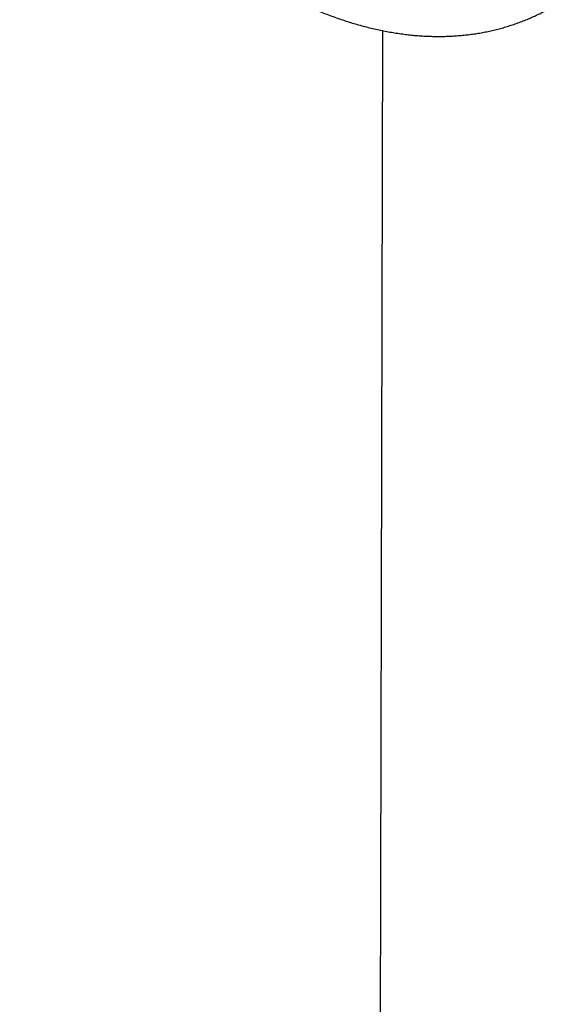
# Model space of a CAD drawing. Header units: millimetres. Extents: x 8 to 727, y 12 to 719.
# Tile 40 of 73: x 661 to 678, y 194 to 225. Entities that reach past the tile are written whole.
import ezdxf

# ---------------------------------------------------------------- set-up
doc = ezdxf.new("R2010")
doc.units = ezdxf.units.MM

msp = doc.modelspace()

# ---------------------------------------------------------------- linework, layer by layer
at = {"color": 7, "linetype": 'Continuous', "lineweight": 30}
msp.add_line((672.606, 224.173), (672.528, 187.476), dxfattribs=at)
msp.add_open_spline([(661.212, 233.729), (661.259, 233.648), (661.325, 233.534), (661.424, 233.368), (661.509, 233.227), (661.612, 233.059), (661.721, 232.883), (661.837, 232.7), (661.959, 232.512), (662.085, 232.32), (662.215, 232.126), (662.349, 231.931), (662.487, 231.734), (662.627, 231.537), (662.771, 231.34), (662.917, 231.143), (663.066, 230.946), (663.217, 230.751), (663.37, 230.556), (663.526, 230.363), (663.684, 230.171), (663.844, 229.98), (664.005, 229.791), (664.169, 229.604), (664.335, 229.419), (664.503, 229.235), (664.672, 229.054), (664.843, 228.875), (665.016, 228.698), (665.19, 228.523), (665.365, 228.35), (665.543, 228.18), (665.721, 228.013), (665.901, 227.848), (666.083, 227.686), (666.265, 227.527), (666.449, 227.37), (666.634, 227.216), (666.821, 227.065), (667.008, 226.917), (667.196, 226.772), (667.386, 226.631), (667.576, 226.492), (667.768, 226.356), (667.96, 226.224), (668.153, 226.095), (668.347, 225.969), (668.541, 225.847), (668.736, 225.728), (668.932, 225.613), (669.129, 225.502), (669.325, 225.394), (669.523, 225.289), (669.721, 225.188), (669.919, 225.092), (670.117, 224.998), (670.316, 224.909), (670.515, 224.824), (670.714, 224.742), (670.913, 224.665), (671.112, 224.592), (671.311, 224.522), (671.51, 224.457), (671.709, 224.396), (671.907, 224.339), (672.105, 224.286), (672.303, 224.238), (672.5, 224.194), (672.696, 224.154), (672.892, 224.118), (673.087, 224.087), (673.281, 224.06), (673.475, 224.037), (673.667, 224.019), (673.859, 224.005), (674.049, 223.996), (674.239, 223.99), (674.427, 223.99), (674.614, 223.993), (674.799, 224.001), (674.984, 224.013), (675.166, 224.029), (675.348, 224.05), (675.527, 224.075), (675.706, 224.104), (675.882, 224.138), (676.057, 224.175), (676.23, 224.217), (676.402, 224.264), (676.571, 224.314), (676.739, 224.368), (676.905, 224.427), (677.069, 224.49), (677.231, 224.557), (677.391, 224.628), (677.549, 224.703), (677.705, 224.782), (677.837, 224.852), (677.915, 224.898), (677.943, 224.914)], degree=3, knots=[0, 0, 0, 0, 0.011517, 0.01613, 0.023798, 0.031755, 0.040291, 0.049201, 0.058404, 0.067835, 0.077447, 0.087207, 0.097088, 0.107071, 0.11714, 0.127283, 0.137489, 0.147752, 0.158065, 0.168421, 0.178817, 0.189249, 0.199713, 0.210207, 0.220728, 0.231274, 0.241843, 0.252435, 0.263047, 0.273678, 0.284327, 0.294994, 0.305677, 0.316376, 0.327089, 0.337817, 0.348559, 0.359314, 0.370081, 0.38086, 0.391651, 0.402453, 0.413265, 0.424088, 0.434919, 0.44576, 0.456608, 0.467465, 0.478328, 0.489197, 0.500071, 0.51095, 0.521832, 0.532716, 0.5436, 0.554485, 0.565367, 0.576247, 0.587122, 0.59799, 0.608851, 0.619702, 0.630542, 0.641369, 0.65218, 0.662975, 0.673751, 0.684506, 0.695239, 0.705947, 0.71663, 0.727285, 0.737912, 0.748508, 0.759073, 0.769607, 0.780107, 0.790575, 0.801009, 0.81141, 0.821778, 0.832114, 0.842418, 0.852691, 0.862935, 0.873152, 0.883342, 0.893508, 0.903652, 0.913776, 0.923883, 0.933975, 0.944055, 0.954126, 0.96419, 0.974251, 0.984312, 0.994376, 1, 1, 1, 1], dxfattribs=at)

doc.saveas('drawing.dxf')
